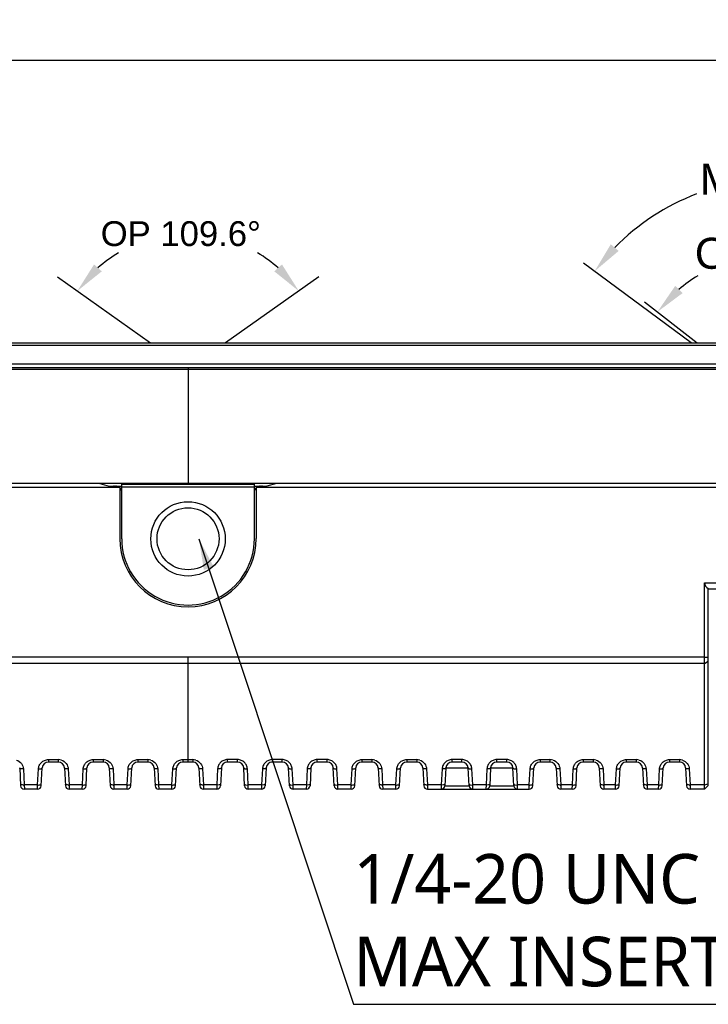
# Model space of a CAD drawing. Header units: millimetres. Extents: x 2163 to 2692, y -1564 to -1190.
# Tile 4 of 48: x 2350 to 2406, y -1465 to -1386. Entities that reach past the tile are written whole.
import ezdxf

# ---------------------------------------------------------------- set-up
doc = ezdxf.new("R2010")
doc.units = ezdxf.units.MM
doc.styles.add('HANA', font='arial.ttf')
doc.dimstyles.new('HANA$2', dxfattribs={"dimtxt": 2.5, "dimasz": 2.5, "dimexe": 0.5, "dimexo": 0.2, "dimgap": 0.5, "dimtad": 1, "dimtih": 1, "dimtoh": 1, "dimzin": 1, "dimdsep": 46, "dimtxsty": 'HANA', "dimcen": 0, "dimclrd": 3, "dimclre": 3, "dimclrt": 4, "dimadec": 0, "dimazin": 0, "dimtfac": 1, "dimtmove": 0, "dimatfit": 3, "dimfxl": 1, "dimtzin": 0, "dimarcsym": 0})
doc.dimstyles.new('HANA$3', dxfattribs={"dimtxt": 2.5, "dimasz": 2.5, "dimexe": 0.5, "dimexo": 0.2, "dimgap": 0.5, "dimtad": 1, "dimtih": 1, "dimtoh": 1, "dimzin": 1, "dimdsep": 46, "dimtxsty": 'HANA', "dimcen": 0, "dimclrd": 3, "dimclre": 3, "dimclrt": 4, "dimadec": 0, "dimazin": 0, "dimtfac": 1, "dimtmove": 0, "dimatfit": 3, "dimfxl": 1, "dimtzin": 0, "dimarcsym": 0})
doc.dimstyles.new('HANA$7', dxfattribs={"dimtxt": 2.5, "dimasz": 2.5, "dimexe": 0.5, "dimexo": 0.2, "dimgap": 0.5, "dimtad": 1, "dimzin": 1, "dimdsep": 46, "dimtxsty": 'HANA', "dimcen": 0, "dimclrd": 3, "dimclre": 3, "dimclrt": 4, "dimadec": 0, "dimazin": 0, "dimtfac": 1, "dimtmove": 0, "dimatfit": 3, "dimfxl": 1, "dimtzin": 0, "dimarcsym": 0})

# ---------------------------------------------------------------- blocks, each defined once
blk = doc.blocks.new('*D32')
at = {"lineweight": -2}
for p, q in [((2301.612, -1367.468), (2301.612, -1409.398)), ((2425.634, -1367.457), (2425.634, -1409.398)), ((2304.112, -1408.898), (2423.134, -1408.898)), ((2428.134, -1408.898), (2425.634, -1408.898)), ((2447.483, -1408.898), (2428.134, -1408.898))]:
    blk.add_line(p, q, dxfattribs=at)
for points in [[(2304.112, -1408.482), (2304.112, -1409.315), (2301.612, -1408.898)], [(2423.134, -1409.315), (2423.134, -1408.482), (2425.634, -1408.898)]]:
    blk.add_solid(points)
at = {"layer": 'Defpoints', "color": 0}
for p in [(2301.612, -1367.268), (2425.634, -1367.257), (2425.634, -1408.898)]:
    blk.add_point(p, dxfattribs=at)
at = {"insert": (2438.059, -1407.121), "char_height": 2.5, "attachment_point": 5, "style": 'HANA'}
blk.add_mtext('124.00{\\fArial|b0|i0|c0|p34;%%P0.30}', dxfattribs=at)
blk = doc.blocks.new('*D48')
at = {"lineweight": -2}
for start, end in [(120.88755, 131.66764), (48.33236, 59.11245)]:
    blk.add_arc((2363.623, -1433.808), 10.931, start, end, dxfattribs=at)
for points in [[(2356.045, -1425.364), (2356.667, -1425.92), (2354.691, -1427.507)], [(2370.58, -1425.92), (2371.201, -1425.364), (2372.556, -1427.507)]]:
    blk.add_solid(points)
at = {"layer": 'Defpoints', "color": 0}
for p in [(2367.049, -1423.427), (2351.315, -1425.125), (2375.932, -1425.125), (2363.623, -1433.808), (2363.623, -1433.808)]:
    blk.add_point(p, dxfattribs=at)
at = {"lineweight": 0, "insert": (2363.041, -1422.892), "char_height": 2.5, "attachment_point": 5, "style": 'HANA'}
blk.add_mtext('{\\H0.8x;OP 109.6%%d}', dxfattribs=at)
blk = doc.blocks.new('*D55')
at = {"lineweight": -2}
for start, end in [(121.41457, 130.27257), (49.72743, 58.58543)]:
    blk.add_arc((2411.123, -1436.717), 12.235, start, end, dxfattribs=at)
for points in [[(2402.914, -1427.093), (2403.515, -1427.67), (2401.482, -1429.184)], [(2418.732, -1427.67), (2419.333, -1427.093), (2420.765, -1429.184)]]:
    blk.add_solid(points)
at = {"layer": 'Defpoints', "color": 0}
for p in [(2414.769, -1425.037), (2400.476, -1428.398), (2421.771, -1428.398), (2404.672, -1431.677), (2417.574, -1431.677)]:
    blk.add_point(p, dxfattribs=at)
at = {"lineweight": 0, "insert": (2411.123, -1424.481), "char_height": 2.5, "attachment_point": 5, "style": 'HANA'}
blk.add_mtext('OP 104°', dxfattribs=at)
blk = doc.blocks.new('*D54')
at = {"lineweight": -2}
for start, end in [(110.75973, 135.66569), (44.33431, 69.24027)]:
    blk.add_arc((2411.123, -1436.793), 18.298, start, end, dxfattribs=at)
for points in [[(2397.718, -1423.736), (2398.353, -1424.276), (2396.414, -1425.909)], [(2423.894, -1424.276), (2424.529, -1423.736), (2425.832, -1425.909)]]:
    blk.add_solid(points)
at = {"layer": 'Defpoints', "color": 0}
for p in [(2370.882, -1407.016), (2416.727, -1419.374), (2427.032, -1425.021), (2418.038, -1431.677), (2412.976, -1438.164)]:
    blk.add_point(p, dxfattribs=at)
at = {"lineweight": 0, "insert": (2411.123, -1418.495), "char_height": 2.5, "attachment_point": 5, "style": 'HANA'}
blk.add_mtext('ME107%%D', dxfattribs=at)

msp = doc.modelspace()

# ---------------------------------------------------------------- linework, layer by layer
for p, q in [((2404.209, -1411.62), (2395.529, -1405.197)), ((2353.083, -1406.317), (2360.602, -1411.62)), ((2374.163, -1406.317), (2366.645, -1411.62)), ((2400.444, -1408.317), (2404.672, -1411.62)), ((2400.444, -1408.317), (2404.672, -1411.62))]:
    msp.add_line(p, q)
at = {"color": 7, "linetype": 'Continuous'}
for p, q in [((2306.023, -1411.82), (2421.223, -1411.82)), ((2306.223, -1411.62), (2421.023, -1411.62)), ((2304.578, -1413.62), (2422.668, -1413.62)), ((2306.023, -1413.32), (2421.223, -1413.32)), ((2315.018, -1413.751), (2363.623, -1413.752)), ((2363.623, -1413.62), (2363.623, -1422.97)), ((2363.623, -1413.752), (2412.228, -1413.751)), ((2363.623, -1422.97), (2302.235, -1422.97)), ((2302.621, -1423.27), (2358.123, -1423.27)), ((2356.512, -1422.97), (2357.273, -1423.174)), ((2357.273, -1423.174), (2357.623, -1423.174)), ((2357.918, -1423.192), (2358.273, -1423.192)), ((2358.123, -1423.27), (2358.123, -1427.414)), ((2358.273, -1427.424), (2358.273, -1423.024)), ((2358.273, -1423.024), (2368.973, -1423.024)), ((2368.973, -1423.274), (2358.273, -1423.274)), ((2425.012, -1422.97), (2363.623, -1422.97)), ((2368.973, -1427.424), (2368.973, -1423.024)), ((2368.973, -1423.192), (2369.329, -1423.192)), ((2369.123, -1423.27), (2424.625, -1423.27)), ((2369.123, -1423.27), (2369.123, -1427.414)), ((2369.623, -1423.174), (2369.983, -1423.174)), ((2370.745, -1422.97), (2369.983, -1423.174)), ((2405.283, -1430.979), (2412.273, -1430.979)), ((2405.283, -1447.276), (2405.283, -1430.979)), ((2405.583, -1447.32), (2405.583, -1431.432)), ((2405.583, -1431.47), (2424.409, -1431.47)), ((2363.623, -1436.979), (2314.973, -1436.973)), ((2363.623, -1437.482), (2314.989, -1437.481)), ((2363.623, -1445.423), (2363.623, -1436.979)), ((2405.283, -1436.979), (2363.623, -1436.979)), ((2405.283, -1437.482), (2363.623, -1437.482)), ((2405.283, -1436.979), (2405.583, -1436.973)), ((2405.283, -1437.482), (2405.583, -1437.288)), ((2352.358, -1445.23), (2353.16, -1445.23)), ((2352.358, -1445.23), (2352.358, -1445.423)), ((2353.16, -1445.423), (2352.358, -1445.423)), ((2353.16, -1445.23), (2353.16, -1445.423)), ((2355.97, -1445.23), (2356.773, -1445.23)), ((2355.97, -1445.23), (2355.97, -1445.423)), ((2356.773, -1445.423), (2355.97, -1445.423)), ((2356.773, -1445.23), (2356.773, -1445.423)), ((2359.583, -1445.23), (2360.386, -1445.23)), ((2359.583, -1445.23), (2359.583, -1445.423)), ((2360.386, -1445.423), (2359.583, -1445.423)), ((2360.386, -1445.23), (2360.386, -1445.423)), ((2363.196, -1445.23), (2363.999, -1445.23)), ((2363.196, -1445.23), (2363.196, -1445.423)), ((2363.999, -1445.423), (2363.196, -1445.423)), ((2363.999, -1445.23), (2363.999, -1445.423)), ((2367.612, -1445.23), (2366.809, -1445.23)), ((2366.809, -1445.423), (2366.809, -1445.23)), ((2367.612, -1445.423), (2366.809, -1445.423)), ((2367.612, -1445.423), (2367.612, -1445.23)), ((2371.224, -1445.23), (2370.422, -1445.23)), ((2370.422, -1445.423), (2370.422, -1445.23)), ((2371.224, -1445.423), (2370.422, -1445.423)), ((2371.224, -1445.423), (2371.224, -1445.23)), ((2374.837, -1445.23), (2374.035, -1445.23)), ((2374.035, -1445.423), (2374.035, -1445.23)), ((2374.837, -1445.423), (2374.035, -1445.423)), ((2374.837, -1445.423), (2374.837, -1445.23)), ((2377.648, -1445.23), (2378.45, -1445.23)), ((2377.648, -1445.23), (2377.648, -1445.423)), ((2378.45, -1445.423), (2377.648, -1445.423)), ((2378.45, -1445.23), (2378.45, -1445.423)), ((2381.261, -1445.23), (2382.063, -1445.23)), ((2381.261, -1445.23), (2381.261, -1445.423)), ((2382.063, -1445.423), (2381.261, -1445.423)), ((2382.063, -1445.23), (2382.063, -1445.423)), ((2385.716, -1445.23), (2384.914, -1445.23)), ((2384.914, -1445.423), (2384.914, -1445.23)), ((2385.716, -1445.423), (2384.914, -1445.423)), ((2385.716, -1445.423), (2385.716, -1445.23)), ((2389.329, -1445.23), (2388.527, -1445.23)), ((2388.527, -1445.423), (2388.527, -1445.23)), ((2389.329, -1445.423), (2388.527, -1445.423)), ((2389.329, -1445.423), (2389.329, -1445.23)), ((2392.01, -1445.23), (2392.812, -1445.23)), ((2392.01, -1445.23), (2392.01, -1445.423)), ((2392.812, -1445.423), (2392.01, -1445.423)), ((2392.812, -1445.23), (2392.812, -1445.423)), ((2395.49, -1445.23), (2396.292, -1445.23)), ((2395.49, -1445.23), (2395.49, -1445.423)), ((2396.292, -1445.423), (2395.49, -1445.423)), ((2396.292, -1445.23), (2396.292, -1445.423)), ((2398.97, -1445.23), (2399.772, -1445.23)), ((2398.97, -1445.23), (2398.97, -1445.423)), ((2399.772, -1445.423), (2398.97, -1445.423)), ((2399.772, -1445.23), (2399.772, -1445.423)), ((2402.45, -1445.23), (2403.252, -1445.23)), ((2402.45, -1445.23), (2402.45, -1445.423)), ((2403.252, -1445.423), (2402.45, -1445.423)), ((2403.252, -1445.23), (2403.252, -1445.423)), ((2350.046, -1445.897), (2350.122, -1447.336)), ((2350.346, -1445.983), (2350.414, -1447.276)), ((2351.49, -1447.276), (2351.559, -1445.983)), ((2351.783, -1447.336), (2351.858, -1445.897)), ((2353.659, -1445.897), (2353.734, -1447.336)), ((2353.959, -1445.983), (2354.027, -1447.276)), ((2355.103, -1447.276), (2355.172, -1445.983)), ((2355.396, -1447.336), (2355.471, -1445.897)), ((2357.272, -1445.897), (2357.347, -1447.336)), ((2357.572, -1445.983), (2357.64, -1447.276)), ((2358.716, -1447.276), (2358.785, -1445.983)), ((2359.009, -1447.336), (2359.084, -1445.897)), ((2360.885, -1445.897), (2360.96, -1447.336)), ((2361.185, -1445.983), (2361.253, -1447.276)), ((2362.329, -1447.276), (2362.397, -1445.983)), ((2362.622, -1447.336), (2362.697, -1445.897)), ((2364.498, -1445.897), (2364.573, -1447.336)), ((2364.797, -1445.983), (2364.866, -1447.276)), ((2366.01, -1445.983), (2365.942, -1447.276)), ((2366.31, -1445.897), (2366.235, -1447.336)), ((2368.186, -1447.336), (2368.111, -1445.897)), ((2368.479, -1447.276), (2368.41, -1445.983)), ((2369.623, -1445.983), (2369.555, -1447.276)), ((2369.923, -1445.897), (2369.848, -1447.336)), ((2371.799, -1447.336), (2371.724, -1445.897)), ((2372.092, -1447.276), (2372.023, -1445.983)), ((2373.236, -1445.983), (2373.168, -1447.276)), ((2373.536, -1445.897), (2373.461, -1447.336)), ((2375.412, -1447.336), (2375.337, -1445.897)), ((2375.705, -1447.276), (2375.636, -1445.983)), ((2376.781, -1447.276), (2376.849, -1445.983)), ((2377.073, -1447.336), (2377.149, -1445.897)), ((2378.95, -1445.897), (2379.025, -1447.336)), ((2379.249, -1445.983), (2379.317, -1447.276)), ((2380.394, -1447.276), (2380.462, -1445.983)), ((2380.686, -1447.336), (2380.762, -1445.897)), ((2382.563, -1445.897), (2382.638, -1447.336)), ((2382.862, -1445.983), (2382.93, -1447.276)), ((2384.115, -1445.983), (2384.047, -1447.276)), ((2384.415, -1445.897), (2384.339, -1447.336)), ((2384.415, -1445.897), (2386.215, -1445.897)), ((2386.291, -1447.336), (2386.215, -1445.897)), ((2386.583, -1447.276), (2386.515, -1445.983)), ((2387.728, -1445.983), (2387.66, -1447.276)), ((2388.028, -1445.897), (2387.952, -1447.336)), ((2388.028, -1445.897), (2389.828, -1445.897)), ((2389.904, -1447.336), (2389.828, -1445.897)), ((2390.196, -1447.276), (2390.128, -1445.983)), ((2391.143, -1447.276), (2391.211, -1445.983)), ((2391.435, -1447.336), (2391.51, -1445.897)), ((2393.311, -1445.897), (2393.387, -1447.336)), ((2393.611, -1445.983), (2393.679, -1447.276)), ((2394.623, -1447.276), (2394.691, -1445.983)), ((2394.915, -1447.336), (2394.99, -1445.897)), ((2396.791, -1445.897), (2396.867, -1447.336)), ((2397.091, -1445.983), (2397.159, -1447.276)), ((2398.103, -1447.276), (2398.171, -1445.983)), ((2398.395, -1447.336), (2398.47, -1445.897)), ((2400.271, -1445.897), (2400.347, -1447.336)), ((2400.571, -1445.983), (2400.639, -1447.276)), ((2401.583, -1447.276), (2401.651, -1445.983)), ((2401.875, -1447.336), (2401.95, -1445.897)), ((2403.751, -1445.897), (2403.827, -1447.336)), ((2404.051, -1445.983), (2404.119, -1447.276)), ((2350.12, -1447.214), (2350.114, -1447.198)), ((2351.49, -1447.276), (2350.414, -1447.276)), ((2350.414, -1447.276), (2350.421, -1447.62)), ((2351.483, -1447.62), (2350.421, -1447.62)), ((2351.483, -1447.62), (2351.49, -1447.276)), ((2351.785, -1447.214), (2351.79, -1447.198)), ((2353.733, -1447.214), (2353.727, -1447.198)), ((2355.103, -1447.276), (2354.027, -1447.276)), ((2354.027, -1447.276), (2354.034, -1447.62)), ((2355.096, -1447.62), (2354.034, -1447.62)), ((2355.096, -1447.62), (2355.103, -1447.276)), ((2355.398, -1447.214), (2355.403, -1447.198)), ((2357.346, -1447.214), (2357.34, -1447.198)), ((2358.716, -1447.276), (2357.64, -1447.276)), ((2357.64, -1447.276), (2357.647, -1447.62)), ((2358.709, -1447.62), (2357.647, -1447.62)), ((2358.709, -1447.62), (2358.716, -1447.276)), ((2359.011, -1447.214), (2359.016, -1447.198)), ((2360.959, -1447.214), (2360.953, -1447.198)), ((2362.329, -1447.276), (2361.253, -1447.276)), ((2361.253, -1447.276), (2361.26, -1447.62)), ((2362.322, -1447.62), (2361.26, -1447.62)), ((2362.322, -1447.62), (2362.329, -1447.276)), ((2362.623, -1447.214), (2362.629, -1447.198)), ((2364.571, -1447.214), (2364.566, -1447.198)), ((2365.942, -1447.276), (2364.866, -1447.276)), ((2364.866, -1447.276), (2364.873, -1447.62)), ((2365.935, -1447.62), (2364.873, -1447.62)), ((2365.942, -1447.276), (2365.935, -1447.62)), ((2366.133, -1447.264), (2365.994, -1447.277)), ((2368.288, -1447.264), (2368.427, -1447.277)), ((2369.555, -1447.276), (2368.479, -1447.276)), ((2368.486, -1447.62), (2368.479, -1447.276)), ((2369.548, -1447.62), (2368.486, -1447.62)), ((2369.555, -1447.276), (2369.548, -1447.62)), ((2369.746, -1447.264), (2369.607, -1447.277)), ((2371.901, -1447.264), (2372.04, -1447.277)), ((2373.168, -1447.276), (2372.092, -1447.276)), ((2372.099, -1447.62), (2372.092, -1447.276)), ((2373.161, -1447.62), (2372.099, -1447.62)), ((2373.168, -1447.276), (2373.161, -1447.62)), ((2373.359, -1447.264), (2373.22, -1447.277)), ((2375.514, -1447.264), (2375.653, -1447.277)), ((2376.781, -1447.276), (2375.705, -1447.276)), ((2375.712, -1447.62), (2375.705, -1447.276)), ((2376.774, -1447.62), (2375.712, -1447.62)), ((2376.774, -1447.62), (2376.781, -1447.276)), ((2377.075, -1447.214), (2377.081, -1447.198)), ((2379.023, -1447.214), (2379.018, -1447.198)), ((2380.394, -1447.276), (2379.317, -1447.276)), ((2379.317, -1447.276), (2379.325, -1447.62)), ((2380.387, -1447.62), (2379.325, -1447.62)), ((2380.387, -1447.62), (2380.394, -1447.276)), ((2380.688, -1447.214), (2380.694, -1447.198)), ((2382.636, -1447.214), (2382.631, -1447.198)), ((2384.047, -1447.276), (2382.93, -1447.276)), ((2382.93, -1447.276), (2382.938, -1447.62)), ((2382.938, -1447.62), (2391.135, -1447.62)), ((2384.047, -1447.276), (2384.04, -1447.62)), ((2384.238, -1447.264), (2384.098, -1447.277)), ((2384.339, -1447.336), (2386.291, -1447.336)), ((2386.392, -1447.264), (2386.532, -1447.277)), ((2387.66, -1447.276), (2386.583, -1447.276)), ((2386.59, -1447.62), (2386.583, -1447.276)), ((2387.66, -1447.276), (2387.653, -1447.62)), ((2387.851, -1447.264), (2387.711, -1447.277)), ((2387.952, -1447.336), (2389.904, -1447.336)), ((2390.005, -1447.264), (2390.145, -1447.277)), ((2391.143, -1447.276), (2390.196, -1447.276)), ((2390.203, -1447.62), (2390.196, -1447.276)), ((2391.135, -1447.62), (2391.143, -1447.276)), ((2391.437, -1447.214), (2391.442, -1447.198)), ((2393.385, -1447.214), (2393.38, -1447.198)), ((2394.623, -1447.276), (2393.679, -1447.276)), ((2393.679, -1447.276), (2393.686, -1447.62)), ((2394.615, -1447.62), (2393.686, -1447.62)), ((2394.615, -1447.62), (2394.623, -1447.276)), ((2394.917, -1447.214), (2394.922, -1447.198)), ((2396.865, -1447.214), (2396.86, -1447.198)), ((2398.103, -1447.276), (2397.159, -1447.276)), ((2397.159, -1447.276), (2397.166, -1447.62)), ((2398.095, -1447.62), (2397.166, -1447.62)), ((2398.095, -1447.62), (2398.103, -1447.276)), ((2398.397, -1447.214), (2398.402, -1447.198)), ((2400.345, -1447.214), (2400.34, -1447.198)), ((2401.583, -1447.276), (2400.639, -1447.276)), ((2400.639, -1447.276), (2400.646, -1447.62)), ((2401.575, -1447.62), (2400.646, -1447.62)), ((2401.575, -1447.62), (2401.583, -1447.276)), ((2401.877, -1447.214), (2401.882, -1447.198)), ((2403.825, -1447.214), (2403.82, -1447.198)), ((2405.283, -1447.276), (2404.119, -1447.276)), ((2405.283, -1447.276), (2404.119, -1447.276)), ((2404.119, -1447.276), (2404.126, -1447.62)), ((2405.283, -1447.62), (2404.126, -1447.62)), ((2405.283, -1447.276), (2405.583, -1447.183)), ((2405.283, -1447.62), (2405.283, -1447.276)), ((2405.283, -1447.62), (2405.583, -1447.32))]:
    msp.add_line(p, q, dxfattribs=at)
at = {"color": 3}
msp.add_line((2404.919, -1411.813), (2404.92, -1411.813), dxfattribs=at)
msp.add_line((2404.919, -1411.813), (2404.92, -1411.813), dxfattribs=at)
at = {"color": 7, "linetype": 'Continuous'}
for centre, radius in [((2363.623, -1427.433), 3), ((2363.623, -1427.424), 2.5)]:
    msp.add_circle(centre, radius, dxfattribs=at)
for centre, radius, start, end in [((2357.623, -1423.674), 0.5, 53.91339, 90), ((2357.778, -1423.674), 0.5, 53.95415, 90), ((2357.778, -1423.674), 0.5, 17.67733, 46.3745), ((2369.468, -1423.674), 0.5, 133.62472, 162.32267), ((2369.468, -1423.674), 0.5, 90, 126.04585), ((2369.623, -1423.674), 0.5, 90, 126.08661), ((2363.623, -1427.414), 5.5, 180, 0), ((2363.623, -1427.424), 5.35, 180.00028, 0.00031), ((2352.358, -1445.923), 0.5, 90, 177), ((2353.159, -1446.041), 0.811, 72.21261, 89.93297), ((2353.16, -1445.923), 0.5, 3, 90), ((2355.97, -1445.923), 0.5, 90, 177), ((2356.772, -1446.041), 0.811, 72.2343, 89.93326), ((2356.773, -1445.923), 0.5, 3, 90), ((2359.583, -1445.923), 0.5, 90, 177), ((2360.385, -1446.041), 0.811, 72.25547, 89.93354), ((2360.386, -1445.923), 0.5, 3, 90), ((2363.196, -1445.923), 0.5, 90, 177), ((2363.998, -1446.041), 0.811, 72.26576, 89.93368), ((2363.999, -1445.923), 0.5, 3, 90), ((2366.809, -1445.923), 0.5, 90, 177), ((2367.612, -1445.923), 0.5, 3, 90), ((2370.422, -1445.923), 0.5, 90, 177), ((2371.224, -1445.923), 0.5, 3, 90), ((2374.035, -1445.923), 0.5, 90, 177), ((2374.837, -1445.923), 0.5, 3, 90), ((2377.648, -1445.923), 0.5, 90, 177), ((2378.449, -1446.041), 0.811, 72.24969, 89.9335), ((2378.45, -1445.923), 0.5, 3, 90), ((2381.261, -1445.923), 0.5, 90, 177), ((2382.062, -1446.041), 0.811, 72.23914, 89.93337), ((2382.063, -1445.923), 0.5, 3, 90), ((2384.914, -1445.923), 0.5, 90, 177), ((2385.716, -1445.923), 0.5, 3, 90), ((2388.527, -1445.923), 0.5, 90, 177), ((2389.329, -1445.923), 0.5, 3, 90), ((2392.01, -1445.923), 0.5, 90, 177), ((2392.811, -1446.041), 0.811, 72.20521, 89.93296), ((2392.812, -1445.923), 0.5, 3, 90), ((2395.49, -1445.923), 0.5, 90, 177), ((2396.291, -1446.041), 0.811, 72.19366, 89.93281), ((2396.292, -1445.923), 0.5, 3, 90), ((2398.97, -1445.923), 0.5, 90, 177), ((2399.771, -1446.041), 0.811, 72.18214, 89.93265), ((2399.772, -1445.923), 0.5, 3, 90), ((2402.45, -1445.923), 0.5, 90, 177), ((2403.251, -1446.041), 0.811, 72.17051, 89.93253), ((2403.252, -1445.923), 0.5, 3, 90), ((2350.421, -1447.32), 0.3, 183, 270), ((2350.37, -1446.344), 0.933, 269.54377, 272.70505), ((2351.483, -1447.32), 0.3, 270, 357), ((2351.534, -1446.344), 0.933, 267.29498, 270.45622), ((2354.034, -1447.32), 0.3, 183, 270), ((2353.983, -1446.344), 0.933, 269.5437, 272.70503), ((2355.096, -1447.32), 0.3, 270, 357), ((2355.147, -1446.344), 0.933, 267.29498, 270.45626), ((2357.647, -1447.32), 0.3, 183, 270), ((2357.596, -1446.344), 0.933, 269.54367, 272.70503), ((2358.709, -1447.32), 0.3, 270, 357), ((2358.76, -1446.344), 0.933, 267.29499, 270.4563), ((2361.26, -1447.32), 0.3, 183, 270), ((2361.209, -1446.344), 0.933, 269.54367, 272.70505), ((2362.322, -1447.32), 0.3, 270, 357), ((2362.373, -1446.344), 0.933, 267.29502, 270.45634), ((2364.873, -1447.32), 0.3, 183, 270), ((2364.822, -1446.344), 0.933, 269.54369, 272.70507), ((2365.935, -1447.32), 0.3, 270, 357), ((2365.986, -1446.344), 0.933, 267.2954, 270.45668), ((2368.486, -1447.32), 0.3, 183, 270), ((2368.435, -1446.344), 0.933, 269.5437, 272.70501), ((2369.548, -1447.32), 0.3, 270, 357), ((2369.599, -1446.344), 0.933, 267.29541, 270.45667), ((2372.099, -1447.32), 0.3, 183, 270), ((2372.048, -1446.344), 0.933, 269.54373, 272.70502), ((2373.161, -1447.32), 0.3, 270, 357), ((2373.212, -1446.344), 0.933, 267.29541, 270.45664), ((2375.712, -1447.32), 0.3, 183, 270), ((2375.66, -1446.344), 0.933, 269.54378, 272.70502), ((2376.774, -1447.32), 0.3, 270, 357), ((2376.825, -1446.344), 0.933, 267.29504, 270.45626), ((2379.325, -1447.32), 0.3, 183, 270), ((2379.273, -1446.344), 0.933, 269.54387, 272.70511), ((2380.387, -1447.32), 0.3, 270, 357), ((2380.438, -1446.344), 0.933, 267.29501, 270.45615), ((2382.938, -1447.32), 0.3, 183, 270), ((2382.886, -1446.344), 0.933, 269.54395, 272.7051), ((2384.04, -1447.32), 0.3, 270, 357), ((2384.091, -1446.344), 0.933, 267.2953, 270.45632), ((2386.59, -1447.32), 0.3, 183, 270), ((2386.539, -1446.344), 0.933, 269.54402, 272.70498), ((2387.653, -1447.32), 0.3, 270, 357), ((2387.704, -1446.344), 0.933, 267.29523, 270.45613), ((2390.203, -1447.32), 0.3, 183, 270), ((2390.152, -1446.344), 0.933, 269.54416, 272.70498), ((2391.135, -1447.32), 0.3, 270, 357), ((2391.187, -1446.344), 0.933, 267.29485, 270.45564), ((2393.686, -1447.32), 0.3, 183, 270), ((2393.635, -1446.344), 0.933, 269.54443, 272.70516), ((2394.615, -1447.32), 0.3, 270, 357), ((2394.667, -1446.344), 0.933, 267.29491, 270.45555), ((2397.166, -1447.32), 0.3, 183, 270), ((2397.115, -1446.344), 0.933, 269.54474, 272.70535), ((2398.095, -1447.32), 0.3, 270, 357), ((2398.147, -1446.344), 0.934, 267.29508, 270.45555), ((2400.646, -1447.32), 0.3, 183, 270), ((2400.595, -1446.344), 0.934, 269.54508, 272.7056), ((2401.575, -1447.32), 0.3, 270, 357), ((2401.627, -1446.344), 0.934, 267.29517, 270.45551), ((2404.126, -1447.32), 0.3, 183, 270), ((2404.075, -1446.344), 0.934, 269.54478, 272.70507)]:
    msp.add_arc(centre, radius, start, end, dxfattribs=at)
msp.add_ellipse((2405.783, -1430.97), major_axis=(0.357, 0.357), ratio=0.982628, start_param=2.364956, end_param=3.524236, dxfattribs=at)
for points, knots in [([(2349.794, -1445.269), (2349.946, -1445.318), (2350.223, -1445.511), (2350.337, -1445.828), (2350.346, -1445.983)], [0, 0, 0, 0, 0.507756, 1, 1, 1, 1]), ([(2351.559, -1445.983), (2351.564, -1445.885), (2351.612, -1445.689), (2351.788, -1445.44), (2352.048, -1445.27), (2352.254, -1445.23), (2352.358, -1445.23)], [0, 0, 0, 0, 0.243601, 0.490597, 0.743121, 1, 1, 1, 1]), ([(2353.407, -1445.269), (2353.559, -1445.318), (2353.836, -1445.511), (2353.95, -1445.828), (2353.959, -1445.983)], [0, 0, 0, 0, 0.507758, 1, 1, 1, 1]), ([(2355.172, -1445.983), (2355.177, -1445.885), (2355.224, -1445.689), (2355.401, -1445.44), (2355.661, -1445.27), (2355.867, -1445.23), (2355.97, -1445.23)], [0, 0, 0, 0, 0.243601, 0.490597, 0.743121, 1, 1, 1, 1]), ([(2357.019, -1445.269), (2357.172, -1445.318), (2357.449, -1445.511), (2357.563, -1445.828), (2357.572, -1445.983)], [0, 0, 0, 0, 0.507761, 1, 1, 1, 1]), ([(2358.785, -1445.983), (2358.79, -1445.885), (2358.837, -1445.689), (2359.014, -1445.44), (2359.274, -1445.27), (2359.48, -1445.23), (2359.583, -1445.23)], [0, 0, 0, 0, 0.2436, 0.490596, 0.74312, 1, 1, 1, 1]), ([(2360.632, -1445.269), (2360.784, -1445.317), (2361.062, -1445.511), (2361.176, -1445.828), (2361.185, -1445.983)], [0, 0, 0, 0, 0.507764, 1, 1, 1, 1]), ([(2362.397, -1445.983), (2362.403, -1445.885), (2362.45, -1445.689), (2362.627, -1445.44), (2362.887, -1445.27), (2363.093, -1445.23), (2363.196, -1445.23)], [0, 0, 0, 0, 0.2436, 0.490595, 0.743119, 1, 1, 1, 1]), ([(2364.245, -1445.268), (2364.397, -1445.317), (2364.675, -1445.511), (2364.789, -1445.828), (2364.797, -1445.983)], [0, 0, 0, 0, 0.507765, 1, 1, 1, 1]), ([(2366.809, -1445.23), (2366.706, -1445.23), (2366.5, -1445.27), (2366.239, -1445.44), (2366.063, -1445.689), (2366.016, -1445.885), (2366.01, -1445.983)], [0, 0, 0, 0, 0.256996, 0.50954, 0.756503, 1, 1, 1, 1]), ([(2368.41, -1445.983), (2368.405, -1445.885), (2368.358, -1445.689), (2368.182, -1445.44), (2367.921, -1445.27), (2367.715, -1445.23), (2367.612, -1445.23)], [0, 0, 0, 0, 0.24348, 0.490437, 0.742987, 1, 1, 1, 1]), ([(2370.422, -1445.23), (2370.319, -1445.23), (2370.113, -1445.27), (2369.852, -1445.44), (2369.676, -1445.689), (2369.629, -1445.885), (2369.623, -1445.983)], [0, 0, 0, 0, 0.256996, 0.50954, 0.756503, 1, 1, 1, 1]), ([(2372.023, -1445.983), (2372.018, -1445.885), (2371.97, -1445.689), (2371.794, -1445.44), (2371.534, -1445.27), (2371.328, -1445.23), (2371.224, -1445.23)], [0, 0, 0, 0, 0.24348, 0.490437, 0.742987, 1, 1, 1, 1]), ([(2374.035, -1445.23), (2373.932, -1445.23), (2373.726, -1445.27), (2373.465, -1445.44), (2373.289, -1445.689), (2373.241, -1445.885), (2373.236, -1445.983)], [0, 0, 0, 0, 0.256995, 0.509539, 0.756503, 1, 1, 1, 1]), ([(2375.636, -1445.983), (2375.631, -1445.885), (2375.583, -1445.689), (2375.407, -1445.44), (2375.147, -1445.27), (2374.941, -1445.23), (2374.837, -1445.23)], [0, 0, 0, 0, 0.243481, 0.490437, 0.742987, 1, 1, 1, 1]), ([(2376.849, -1445.983), (2376.854, -1445.885), (2376.902, -1445.689), (2377.078, -1445.44), (2377.339, -1445.27), (2377.545, -1445.23), (2377.648, -1445.23)], [0, 0, 0, 0, 0.243596, 0.490583, 0.743106, 1, 1, 1, 1]), ([(2378.697, -1445.269), (2378.849, -1445.318), (2379.127, -1445.511), (2379.241, -1445.828), (2379.249, -1445.983)], [0, 0, 0, 0, 0.507763, 1, 1, 1, 1]), ([(2380.462, -1445.983), (2380.467, -1445.885), (2380.515, -1445.689), (2380.691, -1445.44), (2380.952, -1445.27), (2381.158, -1445.23), (2381.261, -1445.23)], [0, 0, 0, 0, 0.243596, 0.490583, 0.743106, 1, 1, 1, 1]), ([(2382.31, -1445.269), (2382.462, -1445.318), (2382.74, -1445.511), (2382.854, -1445.828), (2382.862, -1445.983)], [0, 0, 0, 0, 0.507762, 1, 1, 1, 1]), ([(2384.914, -1445.23), (2384.811, -1445.23), (2384.604, -1445.27), (2384.344, -1445.44), (2384.168, -1445.689), (2384.12, -1445.885), (2384.115, -1445.983)], [0, 0, 0, 0, 0.257004, 0.509549, 0.75651, 1, 1, 1, 1]), ([(2386.515, -1445.983), (2386.51, -1445.885), (2386.462, -1445.689), (2386.286, -1445.44), (2386.026, -1445.27), (2385.819, -1445.23), (2385.716, -1445.23)], [0, 0, 0, 0, 0.243476, 0.490435, 0.742994, 1, 1, 1, 1]), ([(2388.527, -1445.23), (2388.424, -1445.23), (2388.217, -1445.27), (2387.957, -1445.44), (2387.781, -1445.689), (2387.733, -1445.885), (2387.728, -1445.983)], [0, 0, 0, 0, 0.257004, 0.509548, 0.756509, 1, 1, 1, 1]), ([(2390.128, -1445.983), (2390.123, -1445.885), (2390.075, -1445.689), (2389.899, -1445.44), (2389.639, -1445.27), (2389.432, -1445.23), (2389.329, -1445.23)], [0, 0, 0, 0, 0.243476, 0.490436, 0.742994, 1, 1, 1, 1]), ([(2391.211, -1445.983), (2391.216, -1445.885), (2391.264, -1445.689), (2391.44, -1445.44), (2391.7, -1445.27), (2391.907, -1445.23), (2392.01, -1445.23)], [0, 0, 0, 0, 0.243598, 0.490589, 0.743112, 1, 1, 1, 1]), ([(2393.059, -1445.269), (2393.211, -1445.318), (2393.488, -1445.511), (2393.603, -1445.828), (2393.611, -1445.983)], [0, 0, 0, 0, 0.507757, 1, 1, 1, 1]), ([(2394.691, -1445.983), (2394.696, -1445.885), (2394.744, -1445.689), (2394.92, -1445.44), (2395.18, -1445.27), (2395.387, -1445.23), (2395.49, -1445.23)], [0, 0, 0, 0, 0.243599, 0.49059, 0.743114, 1, 1, 1, 1]), ([(2396.539, -1445.269), (2396.691, -1445.318), (2396.968, -1445.511), (2397.083, -1445.828), (2397.091, -1445.983)], [0, 0, 0, 0, 0.507755, 1, 1, 1, 1]), ([(2398.171, -1445.983), (2398.176, -1445.885), (2398.224, -1445.689), (2398.4, -1445.44), (2398.66, -1445.27), (2398.867, -1445.23), (2398.97, -1445.23)], [0, 0, 0, 0, 0.243599, 0.490592, 0.743115, 1, 1, 1, 1]), ([(2400.019, -1445.269), (2400.172, -1445.318), (2400.449, -1445.511), (2400.563, -1445.828), (2400.571, -1445.983)], [0, 0, 0, 0, 0.507753, 1, 1, 1, 1]), ([(2401.651, -1445.983), (2401.656, -1445.885), (2401.704, -1445.689), (2401.88, -1445.44), (2402.14, -1445.27), (2402.347, -1445.23), (2402.45, -1445.23)], [0, 0, 0, 0, 0.2436, 0.490594, 0.743117, 1, 1, 1, 1]), ([(2403.5, -1445.269), (2403.652, -1445.318), (2403.929, -1445.512), (2404.043, -1445.828), (2404.051, -1445.983)], [0, 0, 0, 0, 0.507751, 1, 1, 1, 1]), ([(2350.346, -1445.983), (2350.308, -1445.985), (2350.237, -1445.984), (2350.144, -1445.968), (2350.076, -1445.945), (2350.047, -1445.912), (2350.046, -1445.897)], [0, 0, 0, 0, 0.346034, 0.645939, 0.864366, 1, 1, 1, 1]), ([(2351.559, -1445.983), (2351.596, -1445.985), (2351.667, -1445.984), (2351.761, -1445.968), (2351.828, -1445.945), (2351.857, -1445.912), (2351.858, -1445.897)], [0, 0, 0, 0, 0.346038, 0.645944, 0.864368, 1, 1, 1, 1]), ([(2353.959, -1445.983), (2353.921, -1445.985), (2353.85, -1445.984), (2353.756, -1445.968), (2353.689, -1445.945), (2353.66, -1445.912), (2353.659, -1445.897)], [0, 0, 0, 0, 0.346034, 0.645938, 0.864365, 1, 1, 1, 1]), ([(2355.172, -1445.983), (2355.209, -1445.985), (2355.28, -1445.984), (2355.374, -1445.968), (2355.441, -1445.945), (2355.47, -1445.912), (2355.471, -1445.897)], [0, 0, 0, 0, 0.346037, 0.645943, 0.864367, 1, 1, 1, 1]), ([(2357.572, -1445.983), (2357.534, -1445.985), (2357.463, -1445.984), (2357.369, -1445.968), (2357.302, -1445.945), (2357.273, -1445.912), (2357.272, -1445.897)], [0, 0, 0, 0, 0.346033, 0.645937, 0.864364, 1, 1, 1, 1]), ([(2358.785, -1445.983), (2358.822, -1445.985), (2358.893, -1445.984), (2358.987, -1445.968), (2359.054, -1445.945), (2359.083, -1445.912), (2359.084, -1445.897)], [0, 0, 0, 0, 0.346037, 0.645942, 0.864367, 1, 1, 1, 1]), ([(2361.185, -1445.983), (2361.147, -1445.985), (2361.076, -1445.984), (2360.982, -1445.968), (2360.915, -1445.945), (2360.886, -1445.912), (2360.885, -1445.897)], [0, 0, 0, 0, 0.346033, 0.645937, 0.864364, 1, 1, 1, 1]), ([(2362.397, -1445.983), (2362.435, -1445.985), (2362.506, -1445.984), (2362.6, -1445.968), (2362.667, -1445.945), (2362.696, -1445.912), (2362.697, -1445.897)], [0, 0, 0, 0, 0.346037, 0.645942, 0.864366, 1, 1, 1, 1]), ([(2364.797, -1445.983), (2364.76, -1445.985), (2364.689, -1445.984), (2364.595, -1445.968), (2364.528, -1445.945), (2364.499, -1445.912), (2364.498, -1445.897)], [0, 0, 0, 0, 0.346033, 0.645937, 0.864364, 1, 1, 1, 1]), ([(2366.31, -1445.897), (2366.309, -1445.912), (2366.28, -1445.945), (2366.213, -1445.968), (2366.119, -1445.984), (2366.048, -1445.985), (2366.01, -1445.983)], [0, 0, 0, 0, 0.135636, 0.354063, 0.653967, 1, 1, 1, 1]), ([(2368.111, -1445.897), (2368.112, -1445.912), (2368.141, -1445.945), (2368.208, -1445.968), (2368.302, -1445.984), (2368.373, -1445.985), (2368.41, -1445.983)], [0, 0, 0, 0, 0.135636, 0.354063, 0.653967, 1, 1, 1, 1]), ([(2369.923, -1445.897), (2369.922, -1445.912), (2369.893, -1445.945), (2369.826, -1445.968), (2369.732, -1445.984), (2369.661, -1445.985), (2369.623, -1445.983)], [0, 0, 0, 0, 0.135636, 0.354063, 0.653967, 1, 1, 1, 1]), ([(2371.724, -1445.897), (2371.725, -1445.912), (2371.754, -1445.945), (2371.821, -1445.968), (2371.915, -1445.984), (2371.986, -1445.985), (2372.023, -1445.983)], [0, 0, 0, 0, 0.135636, 0.354062, 0.653967, 1, 1, 1, 1]), ([(2373.536, -1445.897), (2373.535, -1445.912), (2373.506, -1445.945), (2373.438, -1445.968), (2373.345, -1445.984), (2373.274, -1445.985), (2373.236, -1445.983)], [0, 0, 0, 0, 0.135635, 0.354062, 0.653966, 1, 1, 1, 1]), ([(2375.337, -1445.897), (2375.338, -1445.912), (2375.367, -1445.945), (2375.434, -1445.968), (2375.528, -1445.984), (2375.599, -1445.985), (2375.636, -1445.983)], [0, 0, 0, 0, 0.135635, 0.354061, 0.653966, 1, 1, 1, 1]), ([(2376.849, -1445.983), (2376.887, -1445.985), (2376.958, -1445.984), (2377.051, -1445.968), (2377.119, -1445.945), (2377.148, -1445.912), (2377.149, -1445.897)], [0, 0, 0, 0, 0.346038, 0.645944, 0.864368, 1, 1, 1, 1]), ([(2379.249, -1445.983), (2379.212, -1445.985), (2379.141, -1445.984), (2379.047, -1445.968), (2378.98, -1445.945), (2378.95, -1445.912), (2378.95, -1445.897)], [0, 0, 0, 0, 0.346035, 0.64594, 0.864366, 1, 1, 1, 1]), ([(2380.462, -1445.983), (2380.5, -1445.985), (2380.571, -1445.984), (2380.664, -1445.968), (2380.732, -1445.945), (2380.761, -1445.912), (2380.762, -1445.897)], [0, 0, 0, 0, 0.346039, 0.645946, 0.86437, 1, 1, 1, 1]), ([(2382.862, -1445.983), (2382.825, -1445.985), (2382.754, -1445.984), (2382.66, -1445.968), (2382.593, -1445.945), (2382.563, -1445.912), (2382.563, -1445.897)], [0, 0, 0, 0, 0.346036, 0.645942, 0.864368, 1, 1, 1, 1]), ([(2384.415, -1445.897), (2384.414, -1445.912), (2384.384, -1445.945), (2384.317, -1445.968), (2384.223, -1445.984), (2384.153, -1445.985), (2384.115, -1445.983)], [0, 0, 0, 0, 0.135631, 0.354057, 0.653963, 1, 1, 1, 1]), ([(2386.215, -1445.897), (2386.216, -1445.912), (2386.246, -1445.945), (2386.313, -1445.968), (2386.407, -1445.984), (2386.477, -1445.985), (2386.515, -1445.983)], [0, 0, 0, 0, 0.13563, 0.354055, 0.653962, 1, 1, 1, 1]), ([(2388.028, -1445.897), (2388.027, -1445.912), (2387.997, -1445.945), (2387.93, -1445.968), (2387.836, -1445.984), (2387.766, -1445.985), (2387.728, -1445.983)], [0, 0, 0, 0, 0.135629, 0.354054, 0.653962, 1, 1, 1, 1]), ([(2389.828, -1445.897), (2389.829, -1445.912), (2389.859, -1445.945), (2389.926, -1445.968), (2390.02, -1445.984), (2390.09, -1445.985), (2390.128, -1445.983)], [0, 0, 0, 0, 0.135627, 0.354052, 0.653961, 1, 1, 1, 1]), ([(2391.211, -1445.983), (2391.249, -1445.985), (2391.319, -1445.984), (2391.413, -1445.968), (2391.48, -1445.945), (2391.51, -1445.912), (2391.51, -1445.897)], [0, 0, 0, 0, 0.346044, 0.645954, 0.864377, 1, 1, 1, 1]), ([(2393.611, -1445.983), (2393.573, -1445.985), (2393.502, -1445.984), (2393.409, -1445.968), (2393.342, -1445.945), (2393.312, -1445.912), (2393.311, -1445.897)], [0, 0, 0, 0, 0.346041, 0.645951, 0.864376, 1, 1, 1, 1]), ([(2394.691, -1445.983), (2394.729, -1445.985), (2394.799, -1445.984), (2394.893, -1445.968), (2394.96, -1445.945), (2394.99, -1445.912), (2394.99, -1445.897)], [0, 0, 0, 0, 0.346046, 0.645957, 0.86438, 1, 1, 1, 1]), ([(2397.091, -1445.983), (2397.053, -1445.985), (2396.982, -1445.984), (2396.889, -1445.968), (2396.822, -1445.945), (2396.792, -1445.912), (2396.791, -1445.897)], [0, 0, 0, 0, 0.346043, 0.645954, 0.864379, 1, 1, 1, 1]), ([(2398.171, -1445.983), (2398.209, -1445.985), (2398.279, -1445.984), (2398.373, -1445.968), (2398.44, -1445.945), (2398.47, -1445.912), (2398.47, -1445.897)], [0, 0, 0, 0, 0.346048, 0.64596, 0.864382, 1, 1, 1, 1]), ([(2400.571, -1445.983), (2400.533, -1445.985), (2400.462, -1445.984), (2400.369, -1445.968), (2400.302, -1445.945), (2400.272, -1445.912), (2400.271, -1445.897)], [0, 0, 0, 0, 0.346044, 0.645956, 0.864381, 1, 1, 1, 1]), ([(2401.651, -1445.983), (2401.689, -1445.985), (2401.759, -1445.984), (2401.853, -1445.968), (2401.92, -1445.945), (2401.95, -1445.912), (2401.95, -1445.897)], [0, 0, 0, 0, 0.34605, 0.645963, 0.864384, 1, 1, 1, 1]), ([(2404.051, -1445.983), (2404.013, -1445.985), (2403.942, -1445.984), (2403.849, -1445.968), (2403.782, -1445.945), (2403.752, -1445.912), (2403.751, -1445.897)], [0, 0, 0, 0, 0.346047, 0.64596, 0.864384, 1, 1, 1, 1]), ([(2350.362, -1447.277), (2350.309, -1447.277), (2350.236, -1447.271), (2350.155, -1447.245), (2350.127, -1447.225), (2350.12, -1447.214)], [0, 0, 0, 0, 0.622688, 0.847034, 1, 1, 1, 1]), ([(2351.542, -1447.277), (2351.595, -1447.277), (2351.669, -1447.271), (2351.75, -1447.245), (2351.778, -1447.225), (2351.785, -1447.214)], [0, 0, 0, 0, 0.622687, 0.847033, 1, 1, 1, 1]), ([(2353.975, -1447.277), (2353.922, -1447.277), (2353.849, -1447.271), (2353.768, -1447.245), (2353.74, -1447.225), (2353.733, -1447.214)], [0, 0, 0, 0, 0.622687, 0.847033, 1, 1, 1, 1]), ([(2355.155, -1447.277), (2355.208, -1447.277), (2355.282, -1447.271), (2355.363, -1447.245), (2355.391, -1447.225), (2355.398, -1447.214)], [0, 0, 0, 0, 0.622686, 0.847033, 1, 1, 1, 1]), ([(2357.588, -1447.277), (2357.535, -1447.277), (2357.462, -1447.271), (2357.38, -1447.245), (2357.353, -1447.225), (2357.346, -1447.214)], [0, 0, 0, 0, 0.622687, 0.847033, 1, 1, 1, 1]), ([(2358.768, -1447.277), (2358.821, -1447.277), (2358.895, -1447.271), (2358.976, -1447.245), (2359.003, -1447.225), (2359.011, -1447.214)], [0, 0, 0, 0, 0.622686, 0.847032, 1, 1, 1, 1]), ([(2361.201, -1447.277), (2361.148, -1447.277), (2361.075, -1447.271), (2360.993, -1447.245), (2360.966, -1447.225), (2360.959, -1447.214)], [0, 0, 0, 0, 0.622687, 0.847033, 1, 1, 1, 1]), ([(2362.381, -1447.277), (2362.434, -1447.277), (2362.507, -1447.271), (2362.589, -1447.245), (2362.616, -1447.225), (2362.623, -1447.214)], [0, 0, 0, 0, 0.622686, 0.847032, 1, 1, 1, 1]), ([(2364.814, -1447.277), (2364.761, -1447.277), (2364.687, -1447.271), (2364.606, -1447.245), (2364.579, -1447.225), (2364.571, -1447.214)], [0, 0, 0, 0, 0.622686, 0.847032, 1, 1, 1, 1]), ([(2366.242, -1447.198), (2366.241, -1447.214), (2366.202, -1447.249), (2366.161, -1447.258), (2366.133, -1447.264)], [0, 0, 0, 0, 0.363362, 1, 1, 1, 1]), ([(2368.179, -1447.198), (2368.18, -1447.214), (2368.219, -1447.249), (2368.26, -1447.258), (2368.288, -1447.264)], [0, 0, 0, 0, 0.363361, 1, 1, 1, 1]), ([(2369.855, -1447.198), (2369.854, -1447.214), (2369.815, -1447.249), (2369.773, -1447.258), (2369.746, -1447.264)], [0, 0, 0, 0, 0.363362, 1, 1, 1, 1]), ([(2371.792, -1447.198), (2371.793, -1447.214), (2371.832, -1447.249), (2371.873, -1447.258), (2371.901, -1447.264)], [0, 0, 0, 0, 0.363359, 1, 1, 1, 1]), ([(2373.468, -1447.198), (2373.467, -1447.214), (2373.428, -1447.249), (2373.386, -1447.258), (2373.359, -1447.264)], [0, 0, 0, 0, 0.36336, 1, 1, 1, 1]), ([(2375.405, -1447.198), (2375.406, -1447.214), (2375.445, -1447.249), (2375.486, -1447.258), (2375.514, -1447.264)], [0, 0, 0, 0, 0.363358, 1, 1, 1, 1]), ([(2376.833, -1447.277), (2376.886, -1447.277), (2376.959, -1447.271), (2377.04, -1447.245), (2377.068, -1447.225), (2377.075, -1447.214)], [0, 0, 0, 0, 0.622688, 0.847034, 1, 1, 1, 1]), ([(2379.266, -1447.277), (2379.213, -1447.277), (2379.139, -1447.271), (2379.058, -1447.245), (2379.03, -1447.225), (2379.023, -1447.214)], [0, 0, 0, 0, 0.622689, 0.847035, 1, 1, 1, 1]), ([(2380.446, -1447.277), (2380.499, -1447.277), (2380.572, -1447.271), (2380.653, -1447.245), (2380.681, -1447.225), (2380.688, -1447.214)], [0, 0, 0, 0, 0.622689, 0.847035, 1, 1, 1, 1]), ([(2382.879, -1447.277), (2382.826, -1447.277), (2382.752, -1447.271), (2382.671, -1447.245), (2382.643, -1447.225), (2382.636, -1447.214)], [0, 0, 0, 0, 0.622691, 0.847036, 1, 1, 1, 1]), ([(2384.346, -1447.198), (2384.346, -1447.214), (2384.306, -1447.249), (2384.265, -1447.258), (2384.238, -1447.264)], [0, 0, 0, 0, 0.363352, 1, 1, 1, 1]), ([(2386.284, -1447.198), (2386.284, -1447.214), (2386.324, -1447.249), (2386.365, -1447.258), (2386.392, -1447.264)], [0, 0, 0, 0, 0.363347, 1, 1, 1, 1]), ([(2387.959, -1447.198), (2387.959, -1447.214), (2387.919, -1447.249), (2387.878, -1447.258), (2387.851, -1447.264)], [0, 0, 0, 0, 0.363347, 1, 1, 1, 1]), ([(2389.897, -1447.198), (2389.897, -1447.214), (2389.937, -1447.249), (2389.978, -1447.258), (2390.005, -1447.264)], [0, 0, 0, 0, 0.363342, 1, 1, 1, 1]), ([(2391.194, -1447.277), (2391.247, -1447.277), (2391.321, -1447.271), (2391.402, -1447.245), (2391.43, -1447.225), (2391.437, -1447.214)], [0, 0, 0, 0, 0.622696, 0.847041, 1, 1, 1, 1]), ([(2393.628, -1447.277), (2393.574, -1447.277), (2393.501, -1447.271), (2393.42, -1447.245), (2393.392, -1447.225), (2393.385, -1447.214)], [0, 0, 0, 0, 0.622699, 0.847043, 1, 1, 1, 1]), ([(2394.674, -1447.277), (2394.727, -1447.277), (2394.801, -1447.271), (2394.882, -1447.245), (2394.91, -1447.225), (2394.917, -1447.214)], [0, 0, 0, 0, 0.622699, 0.847043, 1, 1, 1, 1]), ([(2397.108, -1447.277), (2397.054, -1447.277), (2396.981, -1447.271), (2396.9, -1447.245), (2396.872, -1447.225), (2396.865, -1447.214)], [0, 0, 0, 0, 0.622701, 0.847046, 1, 1, 1, 1]), ([(2398.154, -1447.277), (2398.207, -1447.277), (2398.281, -1447.271), (2398.362, -1447.245), (2398.39, -1447.225), (2398.397, -1447.214)], [0, 0, 0, 0, 0.622702, 0.847046, 1, 1, 1, 1]), ([(2400.588, -1447.277), (2400.534, -1447.277), (2400.461, -1447.271), (2400.38, -1447.245), (2400.352, -1447.225), (2400.345, -1447.214)], [0, 0, 0, 0, 0.622703, 0.847048, 1, 1, 1, 1]), ([(2401.634, -1447.277), (2401.687, -1447.277), (2401.761, -1447.271), (2401.842, -1447.245), (2401.87, -1447.225), (2401.877, -1447.214)], [0, 0, 0, 0, 0.622704, 0.847048, 1, 1, 1, 1]), ([(2404.068, -1447.277), (2404.014, -1447.277), (2403.941, -1447.271), (2403.86, -1447.245), (2403.832, -1447.225), (2403.825, -1447.214)], [0, 0, 0, 0, 0.622707, 0.847051, 1, 1, 1, 1])]:
    msp.add_open_spline(points, degree=3, knots=knots, dxfattribs=at)

# ---------------------------------------------------------------- texts
at = {"lineweight": 0, "insert": (2376.959, -1452.84), "char_height": 4, "attachment_point": 1, "style": 'HANA'}
msp.add_mtext('{\\fMicrosoft YaHei|b0|i0|c0|p34;1/4-20 UNC MOUNTING POINT\\PMAX INSERTION DEPTH 8MM\\fArial|b0|i0|c0|p34; }', dxfattribs=at)

# ---------------------------------------------------------------- dimensions: what is measured, and where the dimension line sits
dim = msp.add_linear_dim(base=(2425.634, -1388.842), p1=(2301.612, -1347.211), p2=(2425.634, -1347.201), text='124.00{\\fArial|b0|i0|c0|p34;%%P0.30}', dimstyle='HANA$3', override={"dimcen": 1.5, "dimclrd": 256, "dimclre": 256, "dimclrt": 256, "dimtol": 1, "dimtp": 0.15, "dimtm": 0.15, "dimtfillclr": 3})
dim.commit()
dim.dimension.update_dxf_attribs({"geometry": '*D32', "text_midpoint": (2438.059, -1388.842), "dimtype": 160, "insert": (0, 20.056)})
at = {"lineweight": 0}
for base, line1, line2, text, override, picture, middle in [((2416.727, -1399.318), ((2412.976, -1418.108), (2370.882, -1386.96)), ((2418.038, -1411.62), (2427.032, -1404.965)), 'ME107%%D', {"dimcen": 1.5, "dimclrd": 256, "dimclre": 256, "dimclrt": 256, "dimadec": 1, "dimtp": 0.1, "dimtm": 0.1, "dimtfillclr": 3}, '*D54', (2411.123, -1398.439)), ((2367.049, -1403.371), ((2351.315, -1405.069), (2363.623, -1413.752)), ((2375.932, -1405.069), (2363.623, -1413.752)), '{\\H0.8x;OP <>}', {"dimtxsty": 'HANA', "dimcen": 1.5, "dimclrd": 256, "dimclre": 256, "dimclrt": 256, "dimadec": 1, "dimtp": 0.1, "dimtm": 0.1, "dimtfillclr": 3}, '*D48', (2363.041, -1402.836)), ((2414.769, -1404.981), ((2400.476, -1408.342), (2404.672, -1411.62)), ((2421.771, -1408.342), (2417.574, -1411.62)), 'OP 104°', {"dimcen": 1.5, "dimclrd": 256, "dimclre": 256, "dimclrt": 256, "dimadec": 1, "dimtp": 0.1, "dimtm": 0.1, "dimtfillclr": 3}, '*D55', (2411.123, -1404.425))]:
    dim = msp.add_angular_dim_2l(base=base, line1=line1, line2=line2, text=text, dimstyle='HANA$2', override=override, dxfattribs=at)
    dim.commit()
    dim.dimension.update_dxf_attribs({"geometry": picture, "text_midpoint": middle, "dimtype": 162, "insert": (0, 20.056)})

# ---------------------------------------------------------------- leaders
msp.add_leader([(2364.504, -1427.434), (2376.959, -1464.958), (2452.109, -1464.941)], dimstyle='HANA$7', override={"dimgap": 0.5, "dimtad": 0, "dimcen": 1.5, "dimclrd": 256, "dimtp": 0.1, "dimtm": 0.1, "dimtfillclr": 3})

doc.saveas('drawing.dxf')
